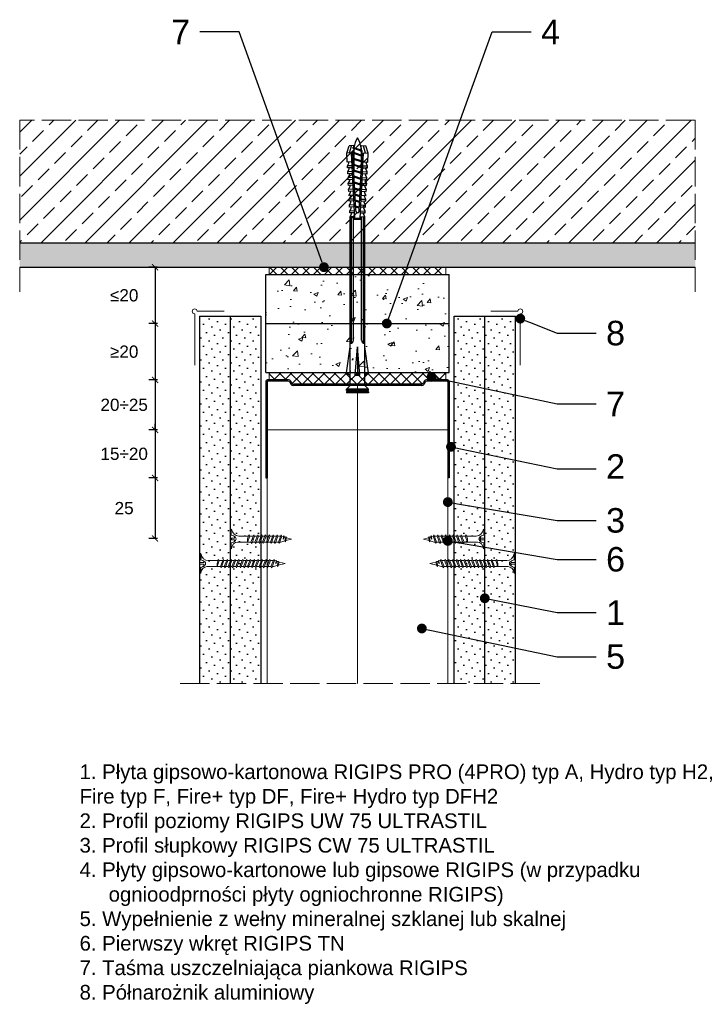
# Model space of a CAD drawing. Header units: millimetres. Extents: x 2139 to 3485, y 472 to 1418.
# Tile 2 of 6: x 2636 to 2912, y 472 to 874. Entities that reach past the tile are written whole.
import ezdxf
from ezdxf import colors
from ezdxf.entities.mleader import LeaderData, LeaderLine
from ezdxf.math import Vec2, Vec3

# ---------------------------------------------------------------- set-up
doc = ezdxf.new("R2010")
doc.units = ezdxf.units.MM
doc.linetypes.add('ACAD_ISO02W100', pattern=[15, 12, -3])
for name, color, linetype, lineweight in [('_ISOVER WELNA', 7, 'BATTING', 9), ('_RIGIPS AKCESORIA', 7, 'Continuous', 18), ('_RIGIPS G-K', 7, 'Continuous', 25), ('_RIGIPS PROFIL', 7, 'Continuous', 18), ('KRESKOWANIE', 7, 'Continuous', 9), ('OPISY', 7, 'Continuous', 9), ('PRZERYWANA', 7, 'ACAD_ISO02W100', 9), ('WYMIARY', 7, 'Continuous', 25)]:
    doc.layers.add(name, color=color, linetype=linetype, lineweight=lineweight)
doc.styles.get("Standard").update_dxf_attribs({"font": 'arial.ttf'})
doc.linetypes.add('BATTING', pattern='A,0.00254,-2.54,[134,ltypeshp.shx,S=2.54,R=0,X=-2.54,Y=0],-5.08,[134,ltypeshp.shx,S=2.54,R=180,X=2.54,Y=0],-2.54', length=10.16254)
doc.dimstyles.new('ISO-25', dxfattribs={"dimtxt": 5, "dimasz": 2.5, "dimexe": 2.5, "dimexo": 0.625, "dimtad": 1, "dimtxsty": 'Standard', "dimblk": 'ARCHTICK', "dimcen": 2.5, "dimadec": 0, "dimazin": 0, "dimtfac": 1, "dimtmove": 0, "dimatfit": 3, "dimfxl": 1, "dimfxlon": 1, "dimarcsym": 0})
pattern_1 = [(225, (169.925, -255.9496), (1.122532, -3.367596), [0, -3.175])]
pattern_2 = [(225, (172.925, -255.9496), (1.122532, -3.367596), [0, -3.175])]
pattern_3 = [(50, (171.425, -232.95), (18.21847, -1.59391), [1.905, -20.955]), (355, (171.425, -232.95), (-3.52434, 19.10568), [1.524, -16.76406]), (100.45144, (172.943, -233.082), (14.69412, 17.51178), [1.619, -17.80902]), (46.1842, (171.425, -227.87), (27.1079, -4.20423), [2.8575, -31.4325]), (96.6356, (173.684, -228.22), (23.74041, 24.74261), [2.4285, -26.71356]), (351.1842, (171.425, -227.87), (23.7404, 24.7426), [2.286, -25.14597]), (21, (173.965, -229.14), (15.16144, -10.22652), [1.905, -20.955]), (326, (173.965, -229.14), (6.1802, 18.4188), [1.524, -16.764]), (71.45144, (175.229, -229.992), (21.34164, 8.19228), [1.619, -17.80899]), (37.5, (171.425, -232.9496), (0.30886, 8.455504), [0, -16.5608, 0, -17.018, 0, -16.8275]), (7.5, (171.425, -232.95), (6.681966, 10.018057), [0, -9.7028, 0, -16.1798, 0, -6.4135]), (327.5, (165.761, -232.9496), (13.55906, -0.572874), [0, -6.35, 0, -19.812, 0, -26.289]), (317.5, (163.221, -232.95), (14.81292, 2.54265), [0, -8.255, 0, -13.1572, 0, -18.669])]

# ---------------------------------------------------------------- blocks, each defined once
blk = doc.blocks.new('UW 75 ULTRASTIL')
h = blk.add_hatch()
h.set_pattern_fill('ANSI31', color=256, scale=0.5, style=0)
h.paths.add_polyline_path([(-11.93, 0.56), (-11.6, 1.24, -0.286951), (-10.7, 1.8), (10.18, 1.8), (41.3, 1.8, -0.286951), (42.2, 1.24), (42.53, 0.56, 0.286951), (43.43, 0), (52, 0, 0.414214), (52.8, 0.8), (52.8, 40), (52.25, 40), (52.25, 0.8, -0.414214), (52, 0.55), (43.77, 0.55, -0.286951), (42.87, 1.11), (42.54, 1.79, 0.286951), (41.64, 2.35), (-11.04, 2.35, 0.286951), (-11.94, 1.79), (-12.27, 1.11, -0.286951), (-13.17, 0.55), (-21.4, 0.55, -0.414214), (-21.65, 0.8), (-21.65, 40), (-22.2, 40), (-22.2, 0.8, 0.414214), (-21.4, 0), (-12.83, 0, 0.286951)])
for p, q in [((-22.2, 0.8), (-22.2, 40)), ((-22.2, 40), (-21.65, 40)), ((-21.65, 0.8), (-21.65, 40)), ((52.25, 0.8), (52.25, 40)), ((52.8, 40), (52.25, 40)), ((52.8, 0.8), (52.8, 40)), ((-21.4, 0.55), (-13.17, 0.55)), ((-21.4, 0), (-12.83, 0)), ((-12.27, 1.11), (-11.94, 1.79)), ((-11.93, 0.56), (-11.6, 1.24)), ((-11.04, 2.35), (41.64, 2.35)), ((-10.7, 1.8), (41.3, 1.8)), ((42.53, 0.56), (42.2, 1.24)), ((42.87, 1.11), (42.54, 1.79)), ((43.43, 0), (52, 0)), ((43.77, 0.55), (52, 0.55))]:
    blk.add_line(p, q)
for centre, radius, start, end in [((-21.4, 0.8), 0.8, 180, 270), ((-21.4, 0.8), 0.25, 180, 270), ((-13.17, 1.55), 1, 270, 334.0435), ((-12.83, 1), 1, 270, 334.0435), ((-11.04, 1.35), 1, 90, 154.0435), ((-10.7, 0.8), 1, 90, 154.0435), ((41.3, 0.8), 1, 25.9565, 90), ((41.64, 1.35), 1, 25.9565, 90), ((43.43, 1), 1, 205.9565, 270), ((43.77, 1.55), 1, 205.9565, 270), ((52, 0.8), 0.8, 270, 0), ((52, 0.8), 0.25, 270, 0)]:
    blk.add_arc(centre, radius, start, end)
blk = doc.blocks.new('TN 25')
at = {"layer": '_RIGIPS AKCESORIA'}
for p, q in [((0, -0.84), (0, 7.16)), ((0, 7.16), (0.46, 7.16)), ((0.46, 4.78), (0, 4.78)), ((0.46, 7.16), (0.46, 4.78)), ((1.77, 3.5), (1.77, 4.2)), ((3.02, 4.46), (8.47, 4.46)), ((7.12, 4.46), (7.12, 3.18)), ((8.03, 2.01), (7.12, 4.46)), ((8.47, 4.46), (8.79, 5)), ((9.61, 1.51), (8.47, 4.46)), ((8.79, 5), (9.93, 2.01)), ((9, 4.46), (10.1, 4.46)), ((10.1, 4.46), (10.41, 5)), ((11.23, 1.51), (10.1, 4.46)), ((10.41, 5), (11.56, 2.01)), ((10.62, 4.46), (11.67, 4.46)), ((11.67, 4.46), (11.99, 5)), ((12.81, 1.51), (11.67, 4.46)), ((11.99, 5), (13.14, 2.01)), ((12.2, 4.46), (13.21, 4.46)), ((13.21, 4.46), (13.52, 5)), ((14.34, 1.51), (13.21, 4.46)), ((13.52, 5), (14.67, 2.01)), ((13.73, 4.46), (14.8, 4.46)), ((14.8, 4.46), (15.12, 5)), ((15.94, 1.51), (14.8, 4.46)), ((15.12, 5), (16.26, 2.01)), ((15.33, 4.46), (16.42, 4.46)), ((16.42, 4.46), (16.73, 5)), ((17.55, 1.51), (16.42, 4.46)), ((16.73, 5), (17.88, 2.01)), ((16.94, 4.46), (17.99, 4.46)), ((17.99, 4.46), (18.31, 5)), ((19.13, 1.51), (17.99, 4.46)), ((18.31, 5), (19.45, 2.01)), ((18.52, 4.46), (19.68, 4.46)), ((19.68, 4.46), (20, 5)), ((20.82, 1.51), (19.68, 4.46)), ((20, 5), (21.14, 2.01)), ((20.21, 4.46), (20.7, 4.46)), ((20.7, 4.46), (22.28, 3.98)), ((22.28, 3.98), (22.56, 4.37)), ((22.56, 4.37), (23.03, 2.71)), ((0, 3.5), (1.77, 3.5)), ((0, 2.83), (1.77, 2.83)), ((0.46, 1.64), (0, 1.64)), ((0.46, -0.84), (0.46, 1.64)), ((1.77, 2.83), (1.77, 2.18)), ((7.49, 2.01), (3.55, 2.01)), ((7.12, 3.18), (7.65, 1.53)), ((7.65, 1.53), (8.03, 2.01)), ((9.41, 2.01), (8.03, 2.01)), ((9.93, 2.01), (9.61, 1.51)), ((11.04, 2.01), (9.93, 2.01)), ((11.56, 2.01), (11.23, 1.51)), ((12.61, 2.01), (11.56, 2.01)), ((13.14, 2.01), (12.81, 1.51)), ((14.15, 2.01), (13.14, 2.01)), ((14.67, 2.01), (14.34, 1.51)), ((15.74, 2.01), (14.67, 2.01)), ((16.26, 2.01), (15.94, 1.51)), ((17.36, 2.01), (16.26, 2.01)), ((17.88, 2.01), (17.55, 1.51)), ((18.93, 2.01), (17.88, 2.01)), ((19.45, 2.01), (19.13, 1.51)), ((19.45, 2.01), (20.62, 2.01)), ((21.14, 2.01), (20.82, 1.51)), ((21.14, 2.01), (21.81, 2.12)), ((21.85, 1.83), (21.67, 3.28)), ((21.67, 3.28), (22.14, 2.4)), ((22.14, 2.4), (21.85, 1.83)), ((22.7, 2.36), (22.14, 2.4)), ((22.7, 2.36), (22.28, 3.98)), ((23.03, 2.71), (22.7, 2.36)), ((22.71, 3.85), (25, 3.24)), ((25, 3.24), (23.03, 2.71)), ((0, -0.84), (0.46, -0.84))]:
    blk.add_line(p, q, dxfattribs=at)
for centre, major_axis, ratio, start_param, end_param in [((3.09, 7.67), (0.17, 3.2), 0.826134, 1.773653, 3.180586), ((-0.04, 0.9), (0, 3.93), 0.848176, -0.720942, -0.151112), ((3.37, -1.57), (0.28, 3.57), 0.832181, 0.035984, 1.430787), ((-2.73, 15.91), (0, 14.76), 0.848176, 3.399396, 3.475072), ((0.59, 4.62), (0, 2.81), 0.848176, 3.475072, 3.862535), ((1.66, 3.18), (0, 0.895), 0.848176, -1.552777, -0.720942), ((1.66, 3.18), (0, 0.895), 0.848176, 3.862535, 4.730408)]:
    blk.add_ellipse(centre, major_axis=major_axis, ratio=ratio, start_param=start_param, end_param=end_param, dxfattribs=at)
blk = doc.blocks.new('TN 35')
at = {"layer": '_RIGIPS AKCESORIA'}
for p, q in [((0, -0.84), (0, 7.16)), ((0, 7.16), (0.46, 7.16)), ((0.46, 4.78), (0, 4.78)), ((0.46, 7.16), (0.46, 4.78)), ((1.77, 3.5), (1.77, 4.2)), ((3.02, 4.46), (8.47, 4.46)), ((7.12, 4.46), (7.12, 3.18)), ((8.03, 2.01), (7.12, 4.46)), ((8.47, 4.46), (8.79, 5)), ((9.61, 1.51), (8.47, 4.46)), ((8.79, 5), (9.93, 2.01)), ((9, 4.46), (10.1, 4.46)), ((10.1, 4.46), (10.41, 5)), ((11.23, 1.51), (10.1, 4.46)), ((10.41, 5), (11.56, 2.01)), ((10.62, 4.46), (11.67, 4.46)), ((11.67, 4.46), (11.99, 5)), ((12.81, 1.51), (11.67, 4.46)), ((11.99, 5), (13.14, 2.01)), ((12.2, 4.46), (13.21, 4.46)), ((13.21, 4.46), (13.52, 5)), ((14.34, 1.51), (13.21, 4.46)), ((13.52, 5), (14.67, 2.01)), ((13.73, 4.46), (14.8, 4.46)), ((14.8, 4.46), (15.12, 5)), ((15.94, 1.51), (14.8, 4.46)), ((15.12, 5), (16.26, 2.01)), ((15.33, 4.46), (16.42, 4.46)), ((16.42, 4.46), (16.73, 5)), ((17.55, 1.51), (16.42, 4.46)), ((16.73, 5), (17.88, 2.01)), ((16.94, 4.46), (17.99, 4.46)), ((17.99, 4.46), (18.31, 5)), ((19.13, 1.51), (17.99, 4.46)), ((18.31, 5), (19.45, 2.01)), ((18.52, 4.46), (19.57, 4.46)), ((19.57, 4.46), (19.88, 5)), ((20.7, 1.51), (19.57, 4.46)), ((19.88, 5), (21.03, 2.01)), ((20.09, 4.46), (21.14, 4.46)), ((21.14, 4.46), (21.46, 5)), ((22.28, 1.51), (21.14, 4.46)), ((21.46, 5), (22.6, 2.01)), ((21.67, 4.46), (22.72, 4.46)), ((22.72, 4.46), (23.03, 5)), ((23.85, 1.51), (22.72, 4.46)), ((23.03, 5), (24.18, 2.01)), ((23.24, 4.46), (24.29, 4.46)), ((24.29, 4.46), (24.61, 5)), ((25.43, 1.51), (24.29, 4.46)), ((24.61, 5), (25.75, 2.01)), ((24.81, 4.46), (25.87, 4.46)), ((25.87, 4.46), (26.18, 5)), ((27, 1.51), (25.87, 4.46)), ((26.18, 5), (27.33, 2.01)), ((26.39, 4.46), (27.44, 4.46)), ((27.44, 4.46), (27.76, 5)), ((28.58, 1.51), (27.44, 4.46)), ((27.76, 5), (28.9, 2.01)), ((27.96, 4.46), (29.13, 4.46)), ((29.13, 4.46), (29.45, 5)), ((30.27, 1.51), (29.13, 4.46)), ((29.45, 5), (30.59, 2.01)), ((29.65, 4.46), (30.15, 4.46)), ((30.15, 4.46), (31.73, 3.98)), ((31.73, 3.98), (32.01, 4.37)), ((32.01, 4.37), (32.48, 2.71)), ((0, 3.5), (1.77, 3.5)), ((0, 2.83), (1.77, 2.83)), ((0.46, 1.64), (0, 1.64)), ((0.46, -0.84), (0.46, 1.64)), ((1.77, 2.83), (1.77, 2.18)), ((7.49, 2.01), (3.55, 2.01)), ((7.12, 3.18), (7.65, 1.53)), ((7.65, 1.53), (8.03, 2.01)), ((9.41, 2.01), (8.03, 2.01)), ((9.93, 2.01), (9.61, 1.51)), ((11.04, 2.01), (9.93, 2.01)), ((11.56, 2.01), (11.23, 1.51)), ((12.61, 2.01), (11.56, 2.01)), ((13.14, 2.01), (12.81, 1.51)), ((14.15, 2.01), (13.14, 2.01)), ((14.67, 2.01), (14.34, 1.51)), ((15.74, 2.01), (14.67, 2.01)), ((16.26, 2.01), (15.94, 1.51)), ((17.36, 2.01), (16.26, 2.01)), ((17.88, 2.01), (17.55, 1.51)), ((18.93, 2.01), (17.84, 2.01)), ((19.45, 2.01), (19.13, 1.51)), ((20.51, 2.01), (19.41, 2.01)), ((21.03, 2.01), (20.7, 1.51)), ((22.08, 2.01), (20.99, 2.01)), ((22.6, 2.01), (22.28, 1.51)), ((23.66, 2.01), (22.56, 2.01)), ((24.18, 2.01), (23.85, 1.51)), ((25.23, 2.01), (24.14, 2.01)), ((25.75, 2.01), (25.43, 1.51)), ((26.81, 2.01), (25.71, 2.01)), ((27.33, 2.01), (27, 1.51)), ((28.38, 2.01), (27.33, 2.01)), ((28.9, 2.01), (28.58, 1.51)), ((28.9, 2.01), (30.07, 2.01)), ((30.59, 2.01), (30.27, 1.51)), ((30.59, 2.01), (31.26, 2.12)), ((31.3, 1.83), (31.12, 3.28)), ((31.12, 3.28), (31.59, 2.4)), ((31.59, 2.4), (31.3, 1.83)), ((32.15, 2.36), (31.59, 2.4)), ((32.15, 2.36), (31.73, 3.98)), ((32.48, 2.71), (32.15, 2.36)), ((32.16, 3.85), (35, 3.24)), ((35, 3.24), (32.48, 2.71)), ((0, -0.84), (0.46, -0.84))]:
    blk.add_line(p, q, dxfattribs=at)
for centre, major_axis, ratio, start_param, end_param in [((3.09, 7.67), (0.17, 3.2), 0.826134, 1.773653, 3.180586), ((-0.04, 0.9), (0, 3.93), 0.848176, -0.720942, -0.151112), ((3.37, -1.57), (0.28, 3.57), 0.832181, 0.035984, 1.430787), ((-2.73, 15.91), (0, 14.76), 0.848176, 3.399396, 3.475072), ((0.59, 4.62), (0, 2.81), 0.848176, 3.475072, 3.862535), ((1.66, 3.18), (0, 0.895), 0.848176, -1.552777, -0.720942), ((1.66, 3.18), (0, 0.895), 0.848176, 3.862535, 4.730408)]:
    blk.add_ellipse(centre, major_axis=major_axis, ratio=ratio, start_param=start_param, end_param=end_param, dxfattribs=at)
blk = doc.blocks.new('kolek rozprezny komplet 100')
for p, q in [((443.47, 168.87), (432.8, 167.37)), ((443.47, 167.37), (443.47, 168.87)), ((443.47, 168.87), (444.34, 167.37)), ((450.17, 168.87), (448.67, 167.37)), ((450.17, 168.87), (450.17, 159.87)), ((450.67, 168.87), (450.17, 168.87)), ((450.67, 168.87), (450.67, 159.87)), ((450.67, 168.27), (451.17, 168.87)), ((451.17, 168.87), (451.67, 168.87)), ((451.17, 168.87), (451.17, 159.87)), ((451.67, 168.87), (451.67, 159.87)), ((350.66, 165.93), (350.76, 167.83)), ((353.15, 165.8), (350.66, 165.93)), ((353.75, 167.67), (350.71, 166.88)), ((353.81, 168.77), (350.76, 167.83)), ((351.53, 165.88), (352.53, 165.88)), ((352.53, 165.88), (351.53, 162.88)), ((352.53, 165.88), (351.93, 162.88)), ((352.93, 165.88), (351.93, 162.88)), ((352.53, 165.88), (352.9, 166.38)), ((352.93, 165.88), (352.9, 166.38)), ((352.93, 165.88), (354.53, 165.88)), ((354.53, 165.88), (353.53, 162.88)), ((353.68, 166.27), (353.81, 168.77)), ((377.24, 165.04), (353.68, 166.27)), ((380.47, 165.47), (353.71, 166.87)), ((357.41, 168.58), (353.81, 168.77)), ((354.53, 165.88), (353.93, 162.88)), ((354.93, 165.88), (353.93, 162.88)), ((354.53, 165.88), (354.78, 166.21)), ((354.93, 165.88), (354.91, 166.21)), ((354.93, 165.88), (356.93, 165.88)), ((356.93, 165.88), (355.93, 162.88)), ((356.93, 165.88), (356.33, 162.88)), ((357.33, 165.88), (356.33, 162.88)), ((356.93, 165.88), (357.09, 166.09)), ((357.31, 166.68), (357.41, 168.58)), ((357.33, 165.88), (357.32, 166.08)), ((357.33, 165.88), (359.33, 165.88)), ((357.67, 166.06), (357.71, 166.66)), ((359, 168.5), (357.82, 167.89)), ((359.33, 165.88), (358.33, 162.88)), ((358.47, 166.02), (358.5, 166.62)), ((359.33, 165.88), (358.73, 162.88)), ((359.73, 165.88), (358.73, 162.88)), ((358.9, 166.6), (359, 168.5)), ((359.8, 168.45), (359, 168.5)), ((359.33, 165.88), (359.4, 165.97)), ((359.7, 166.56), (359.8, 168.45)), ((359.73, 165.88), (359.73, 165.95)), ((359.73, 165.88), (361.24, 165.88)), ((360.07, 165.94), (360.1, 166.54)), ((361.4, 168.37), (360.22, 167.77)), ((361.72, 165.85), (360.73, 162.88)), ((360.87, 165.89), (360.9, 166.49)), ((361.73, 165.85), (361.13, 162.88)), ((362.12, 165.83), (361.13, 162.88)), ((361.3, 166.47), (361.4, 168.37)), ((362.2, 168.33), (361.4, 168.37)), ((362.1, 166.43), (362.2, 168.33)), ((362.47, 165.81), (362.5, 166.41)), ((363.8, 168.24), (362.61, 167.64)), ((364.08, 165.73), (363.17, 162.98)), ((363.27, 165.77), (363.3, 166.37)), ((364.1, 165.73), (363.56, 163)), ((364.48, 165.71), (363.57, 163)), ((363.7, 166.35), (363.8, 168.24)), ((364.6, 168.2), (363.8, 168.24)), ((364.5, 166.31), (364.6, 168.2)), ((364.86, 165.69), (364.9, 166.28)), ((366.19, 168.12), (365.01, 167.52)), ((366.44, 165.6), (365.61, 163.1)), ((365.66, 165.64), (365.69, 166.24)), ((366.48, 165.6), (365.98, 163.12)), ((366.84, 165.58), (366.02, 163.13)), ((366.09, 166.22), (366.19, 168.12)), ((366.99, 168.08), (366.19, 168.12)), ((366.89, 166.18), (366.99, 168.08)), ((367.26, 165.56), (367.29, 166.16)), ((368.59, 167.99), (367.41, 167.39)), ((368.8, 165.48), (368.05, 163.23)), ((368.06, 165.52), (368.09, 166.12)), ((368.85, 165.48), (368.41, 163.25)), ((369.19, 165.46), (368.46, 163.25)), ((368.49, 166.1), (368.59, 167.99)), ((369.39, 167.95), (368.59, 167.99)), ((369.29, 166.05), (369.39, 167.95)), ((369.66, 165.43), (369.69, 166.03)), ((370.99, 167.87), (369.8, 167.26)), ((370.46, 165.39), (370.49, 165.99)), ((371.16, 165.36), (370.49, 163.36)), ((371.23, 165.35), (370.83, 163.38)), ((370.89, 165.97), (370.99, 167.87)), ((371.55, 165.33), (370.9, 163.38)), ((372.59, 167.78), (371.4, 167.18)), ((372.05, 165.31), (372.09, 165.91)), ((372.49, 165.89), (372.59, 167.78)), ((373.38, 167.74), (372.59, 167.78)), ((372.85, 165.27), (372.89, 165.87)), ((373.52, 165.23), (372.94, 163.49)), ((373.6, 165.23), (373.26, 163.51)), ((373.28, 165.84), (373.38, 167.74)), ((373.91, 165.21), (373.34, 163.51)), ((374.98, 167.66), (373.8, 167.06)), ((374.45, 165.18), (374.48, 165.78)), ((374.88, 165.76), (374.98, 167.66)), ((375.78, 167.62), (374.98, 167.66)), ((375.25, 165.14), (375.28, 165.74)), ((375.88, 165.11), (375.38, 163.62)), ((375.68, 165.72), (375.78, 167.62)), ((375.98, 165.1), (375.68, 163.63)), ((376.27, 165.09), (375.79, 163.64)), ((377.38, 167.53), (376.2, 166.93)), ((377.28, 165.64), (377.38, 167.53)), ((378.18, 167.49), (377.38, 167.53)), ((378.08, 165.59), (378.18, 167.49)), ((379.78, 167.41), (378.59, 166.8)), ((379.68, 165.51), (379.78, 167.41)), ((430.17, 166.07), (379.71, 166.07)), ((431.37, 166.87), (379.75, 166.87)), ((448.67, 167.37), (379.77, 167.37)), ((380.47, 166.07), (380.47, 162.67)), ((380.67, 166.07), (380.67, 162.67)), ((380.87, 166.07), (380.87, 162.67)), ((444.34, 165.28), (432.8, 164.37)), ((444.34, 165.28), (443.47, 164.37)), ((444.34, 163.45), (444.34, 165.28)), ((448.67, 167.37), (448.67, 161.37)), ((353.15, 162.94), (350.66, 162.81)), ((350.66, 162.81), (350.76, 160.91)), ((353.75, 161.07), (350.71, 161.86)), ((353.81, 159.97), (350.76, 160.91)), ((351.53, 162.88), (351.57, 162.38)), ((351.57, 162.38), (351.93, 162.88)), ((351.93, 162.88), (353.53, 162.88)), ((353.53, 162.88), (353.56, 162.47)), ((353.64, 162.48), (353.93, 162.88)), ((377.24, 163.7), (353.68, 162.46)), ((353.68, 162.46), (353.81, 159.97)), ((380.47, 163.27), (353.71, 161.87)), ((353.93, 162.88), (355.93, 162.88)), ((355.93, 162.88), (355.95, 162.6)), ((356.14, 162.61), (356.33, 162.88)), ((356.33, 162.88), (358.33, 162.88)), ((357.31, 162.05), (357.41, 160.16)), ((357.67, 162.67), (357.71, 162.07)), ((359, 160.24), (357.82, 160.84)), ((358.33, 162.88), (358.34, 162.72)), ((358.47, 162.72), (358.5, 162.12)), ((358.63, 162.74), (358.73, 162.88)), ((358.73, 162.88), (360.73, 162.88)), ((358.9, 162.14), (359, 160.24)), ((359.7, 162.18), (359.8, 160.28)), ((360.07, 162.8), (360.1, 162.2)), ((361.4, 160.37), (360.22, 160.97)), ((360.73, 162.88), (360.73, 162.85)), ((360.87, 162.84), (360.9, 162.24)), ((361.13, 162.88), (361.24, 162.88)), ((361.13, 162.87), (361.13, 162.88)), ((361.3, 162.26), (361.4, 160.37)), ((362.1, 162.3), (362.2, 160.41)), ((362.47, 162.93), (362.5, 162.33)), ((363.8, 160.49), (362.61, 161.09)), ((363.27, 162.97), (363.3, 162.37)), ((363.7, 162.39), (363.8, 160.49)), ((364.5, 162.43), (364.6, 160.53)), ((364.86, 163.05), (364.9, 162.45)), ((366.19, 160.62), (365.01, 161.22)), ((365.66, 163.09), (365.69, 162.49)), ((366.09, 162.51), (366.19, 160.62)), ((366.89, 162.56), (366.99, 160.66)), ((367.26, 163.18), (367.29, 162.58)), ((368.59, 160.74), (367.41, 161.35)), ((368.06, 163.22), (368.09, 162.62)), ((368.49, 162.64), (368.59, 160.74)), ((369.39, 160.78), (368.59, 160.74)), ((369.29, 162.68), (369.39, 160.78)), ((369.66, 163.3), (369.69, 162.7)), ((370.99, 160.87), (369.8, 161.47)), ((370.46, 163.34), (370.49, 162.74)), ((370.89, 162.77), (370.99, 160.87)), ((372.59, 160.95), (371.4, 161.55)), ((372.05, 163.43), (372.09, 162.83)), ((372.49, 162.85), (372.59, 160.95)), ((373.38, 160.99), (372.59, 160.95)), ((372.85, 163.47), (372.89, 162.87)), ((373.28, 162.89), (373.38, 160.99)), ((374.98, 161.08), (373.8, 161.68)), ((374.45, 163.55), (374.48, 162.95)), ((374.88, 162.97), (374.98, 161.08)), ((375.78, 161.12), (374.98, 161.08)), ((375.25, 163.59), (375.28, 163)), ((375.68, 163.02), (375.78, 161.12)), ((377.38, 161.2), (376.2, 161.81)), ((377.28, 163.1), (377.38, 161.2)), ((378.18, 161.24), (377.38, 161.2)), ((378.08, 164.5), (377.86, 163.87)), ((378.08, 163.14), (378.18, 161.24)), ((379.78, 161.33), (378.59, 161.93)), ((379.68, 163.23), (379.78, 161.33)), ((430.17, 162.67), (379.71, 162.67)), ((431.37, 161.87), (379.75, 161.87)), ((448.67, 161.37), (379.77, 161.37)), ((432.8, 164.37), (443.47, 164.37)), ((444.34, 163.45), (432.8, 164.37)), ((443.47, 159.87), (432.8, 161.37)), ((444.34, 163.45), (443.47, 164.37)), ((443.47, 161.37), (443.47, 159.87)), ((443.47, 159.87), (444.34, 161.37)), ((450.17, 159.87), (448.67, 161.37)), ((357.41, 160.16), (353.81, 159.97)), ((359.8, 160.28), (359, 160.24)), ((362.2, 160.41), (361.4, 160.37)), ((364.6, 160.53), (363.8, 160.49)), ((366.99, 160.66), (366.19, 160.62)), ((450.67, 159.87), (450.17, 159.87)), ((450.67, 160.47), (451.17, 159.87)), ((451.17, 159.87), (451.67, 159.87))]:
    blk.add_line(p, q)
for centre, radius, start, end in [((353.27, 155.16), 10.85, 99.2038, 121.9083), ((353.65, 165.77), 0.5, 87, 177), ((357.68, 168.16), 0.3, 177, 297), ((360.08, 168.03), 0.3, 177, 297), ((362.48, 167.91), 0.3, 177, 297), ((364.87, 167.78), 0.3, 177, 297), ((367.27, 167.66), 0.3, 177, 297), ((369.67, 167.53), 0.3, 177, 297), ((371.27, 167.45), 0.3, 177, 297), ((373.66, 167.32), 0.3, 177, 297), ((376.06, 167.2), 0.3, 177, 297), ((377.41, 164.38), 0.682, 255.8604, 104.1386), ((378.46, 167.07), 0.3, 177, 297), ((422.67, 165.87), 1, 90, 168.463), ((430.17, 167.37), 1.3, 270, 0), ((353.27, 173.59), 10.85, 238.0917, 260.7962), ((353.65, 162.96), 0.5, 183, 273), ((357.68, 160.58), 0.3, 63, 183), ((360.08, 160.7), 0.3, 63, 183), ((362.48, 160.83), 0.3, 63, 183), ((364.87, 160.95), 0.3, 63, 183), ((367.27, 161.08), 0.3, 63, 183), ((369.67, 161.2), 0.3, 63, 183), ((371.27, 161.29), 0.3, 63, 183), ((373.66, 161.41), 0.3, 63, 183), ((376.06, 161.54), 0.3, 63, 183), ((378.46, 161.66), 0.3, 63, 183), ((422.67, 162.87), 1, 191.537, 270), ((430.17, 161.37), 1.3, 0, 90)]:
    blk.add_arc(centre, radius, start, end)
blk = doc.blocks.new('polnaroznik')
at = {"layer": '_RIGIPS AKCESORIA'}
for p, q in [((429.5, 44.15), (429.5, 55.15)), ((430.5, 56.15), (451.5, 56.15))]:
    blk.add_line(p, q, dxfattribs=at)
blk.add_arc((429.5, 56.15), 1, 0, 270, dxfattribs=at)
blk = doc.blocks.new('_ArchTick')
at = {"color": 0, "linetype": 'ByBlock', "const_width": 0.15}
blk.add_lwpolyline([(-0.5, -0.5), (0.5, 0.5)], dxfattribs=at)
blk = doc.blocks.new('*D52')
at = {"layer": 'Defpoints', "color": 0, "transparency": 16777216}
for p in [(2737.9, 706.72), (2691.49, 687.12), (2737.3, 687.12)]:
    blk.add_point(p, dxfattribs=at)
at = {"layer": 'WYMIARY', "color": 0, "lineweight": -2, "transparency": 16777216}
for p, q in [((2691.49, 706.72), (2691.49, 709.22)), ((2692.49, 706.72), (2688.99, 706.72)), ((2691.49, 706.72), (2691.49, 687.12)), ((2692.49, 687.12), (2688.99, 687.12)), ((2691.49, 687.12), (2691.49, 684.62))]:
    blk.add_line(p, q, dxfattribs=at)
at = {"layer": 'WYMIARY', "color": 0, "lineweight": -2, "transparency": 16777216, "xscale": 2.5, "yscale": 2.5, "zscale": 2.5}
for p, rotation in [((2691.49, 706.72), 270), ((2691.49, 687.12), 90)]:
    blk.add_blockref('_ArchTick', p, dxfattribs=dict(at, rotation=rotation))
at = {"layer": 'WYMIARY', "color": 0, "transparency": 16777216, "insert": (2678.89, 696.92), "char_height": 5, "attachment_point": 5}
blk.add_mtext('15÷20', dxfattribs=at)
blk = doc.blocks.new('*D53')
at = {"layer": 'Defpoints', "color": 0, "transparency": 16777216}
for p in [(2737.3, 687.12), (2691.48, 662.38), (2736.57, 662.38)]:
    blk.add_point(p, dxfattribs=at)
at = {"layer": 'WYMIARY', "color": 0, "lineweight": -2, "transparency": 16777216}
for p, q in [((2692.48, 687.12), (2688.98, 687.12)), ((2691.48, 687.12), (2691.48, 662.38)), ((2692.48, 662.38), (2688.98, 662.38))]:
    blk.add_line(p, q, dxfattribs=at)
at = {"layer": 'WYMIARY', "color": 0, "lineweight": -2, "transparency": 16777216, "xscale": 2.5, "yscale": 2.5, "zscale": 2.5}
for p, rotation in [((2691.48, 687.12), 90), ((2691.48, 662.38), 270)]:
    blk.add_blockref('_ArchTick', p, dxfattribs=dict(at, rotation=rotation))
at = {"layer": 'WYMIARY', "color": 0, "transparency": 16777216, "insert": (2678.87, 674.75), "char_height": 5, "attachment_point": 5}
blk.add_mtext('25', dxfattribs=at)
blk = doc.blocks.new('*D54')
at = {"layer": 'Defpoints', "color": 0, "transparency": 16777216}
for p in [(2737.9, 727.12), (2691.49, 706.72), (2737.3, 706.72)]:
    blk.add_point(p, dxfattribs=at)
at = {"layer": 'WYMIARY', "color": 0, "lineweight": -2, "transparency": 16777216}
for p, q in [((2692.49, 727.12), (2688.99, 727.12)), ((2691.49, 727.12), (2691.49, 706.72)), ((2692.49, 706.72), (2688.99, 706.72))]:
    blk.add_line(p, q, dxfattribs=at)
at = {"layer": 'WYMIARY', "color": 0, "lineweight": -2, "transparency": 16777216, "xscale": 2.5, "yscale": 2.5, "zscale": 2.5}
for p, rotation in [((2691.49, 727.12), 90), ((2691.49, 706.72), 270)]:
    blk.add_blockref('_ArchTick', p, dxfattribs=dict(at, rotation=rotation))
at = {"layer": 'WYMIARY', "color": 0, "transparency": 16777216, "insert": (2678.89, 716.92), "char_height": 5, "attachment_point": 5}
blk.add_mtext('20÷25', dxfattribs=at)
blk = doc.blocks.new('*D55')
at = {"layer": 'Defpoints', "color": 0, "transparency": 16777216}
for p in [(2735.3, 750.12), (2691.49, 727.12), (2738.7, 727.12)]:
    blk.add_point(p, dxfattribs=at)
at = {"layer": 'WYMIARY', "color": 0, "lineweight": -2, "transparency": 16777216}
for p, q in [((2692.49, 750.12), (2688.99, 750.12)), ((2691.49, 750.12), (2691.49, 727.12)), ((2692.49, 727.12), (2688.99, 727.12))]:
    blk.add_line(p, q, dxfattribs=at)
at = {"layer": 'WYMIARY', "color": 0, "lineweight": -2, "transparency": 16777216, "xscale": 2.5, "yscale": 2.5, "zscale": 2.5}
for p, rotation in [((2691.49, 750.12), 90), ((2691.49, 727.12), 270)]:
    blk.add_blockref('_ArchTick', p, dxfattribs=dict(at, rotation=rotation))
at = {"layer": 'WYMIARY', "color": 0, "transparency": 16777216, "insert": (2678.89, 738.62), "char_height": 5, "attachment_point": 5}
blk.add_mtext('≥20', dxfattribs=at)
blk = doc.blocks.new('*D56')
at = {"layer": 'Defpoints', "color": 0, "transparency": 16777216}
for p in [(2735.3, 773.12), (2691.49, 750.12), (2737.3, 750.12)]:
    blk.add_point(p, dxfattribs=at)
at = {"layer": 'WYMIARY', "color": 0, "lineweight": -2, "transparency": 16777216}
for p, q in [((2692.49, 773.12), (2688.99, 773.12)), ((2691.49, 773.12), (2691.49, 750.12)), ((2692.49, 750.12), (2688.99, 750.12))]:
    blk.add_line(p, q, dxfattribs=at)
at = {"layer": 'WYMIARY', "color": 0, "lineweight": -2, "transparency": 16777216, "xscale": 2.5, "yscale": 2.5, "zscale": 2.5}
for p, rotation in [((2691.49, 773.12), 90), ((2691.49, 750.12), 270)]:
    blk.add_blockref('_ArchTick', p, dxfattribs=dict(at, rotation=rotation))
at = {"layer": 'WYMIARY', "color": 0, "transparency": 16777216, "insert": (2678.89, 761.62), "char_height": 5, "attachment_point": 5}
blk.add_mtext('≤20', dxfattribs=at)
blk = doc.blocks.new('_Dot')
at = {"color": 0, "linetype": 'ByBlock', "lineweight": -2}
blk.add_line((-0.5, 0), (-1, 0), dxfattribs=at)
at = {"color": 0, "linetype": 'ByBlock', "const_width": 0.5}
blk.add_lwpolyline([(-0.25, 0, 1), (0.25, 0, 1)], format="xyb", close=True, dxfattribs=at)

msp = doc.modelspace()

# ---------------------------------------------------------------- hatches: boundary and pattern name
at = {"layer": '_RIGIPS G-K'}
h = msp.add_hatch(dxfattribs=at)
h.set_pattern_fill('DOTS', color=256, scale=2, angle=225, style=0)
h.set_pattern_definition(pattern_1)
h.paths.add_polyline_path([(2709.7, 603.118), (2722.2, 603.118), (2722.2, 753.118), (2709.7, 753.118)])
h = msp.add_hatch(dxfattribs=at)
h.set_pattern_fill('DOTS', color=256, scale=2, angle=225, style=0)
h.set_pattern_definition(pattern_1)
h.paths.add_polyline_path([(2722.2, 603.118), (2734.7, 603.118), (2734.7, 753.118), (2722.2, 753.118)])
h = msp.add_hatch(dxfattribs=at)
h.set_pattern_fill('DOTS', color=256, scale=2, angle=225, style=0)
h.set_pattern_definition(pattern_2)
h.paths.add_polyline_path([(2813.7, 603.118), (2826.2, 603.118), (2826.2, 753.118), (2813.7, 753.118)])
h = msp.add_hatch(dxfattribs=at)
h.set_pattern_fill('DOTS', color=256, scale=2, angle=225, style=0)
h.set_pattern_definition(pattern_2)
h.paths.add_polyline_path([(2826.2, 603.118), (2838.7, 603.118), (2838.7, 753.118), (2826.2, 753.118)])
at = {"layer": 'KRESKOWANIE'}
h = msp.add_hatch(dxfattribs=at)
h.set_pattern_fill('ANSI33', color=256, scale=2, angle=180, style=0)
h.set_pattern_definition([(225, (497.425, -232.95), (8.980256, -8.980256), []), (225, (488.445, -232.95), (8.980256, -8.980256), [6.35, -3.175])])
h.paths.add_polyline_path([(2912.2, 833.118), (2636.2, 833.118), (2636.2, 783.118), (2912.2, 783.118)])
h = msp.add_hatch(dxfattribs=at)
h.set_pattern_fill('AR-SAND', color=256, scale=0.1, style=0)
h.set_pattern_definition([(37.5, (171.425, -541.0105), (-0.160003, 4.8941324), [0, -3.8608, 0, -4.318, 0, -4.1275]), (7.5, (171.425, -541.0105), (4.495233, 7.168251), [0, -2.0828, 0, -3.4798, 0, -1.3335]), (327.5, (168.301, -541.0105), (7.909924, 0.014372), [0, -1.27, 0, -4.572, 0, -5.969]), (317.5, (168.301, -541.0105), (7.635565, 2.229293), [0, -0.635, 0, -2.9972, 0, -3.429])])
h.paths.add_polyline_path([(2912.2, 783.118), (2636.2, 783.118), (2636.2, 773.118), (2912.2, 773.118)])
h = msp.add_hatch(dxfattribs=at)
h.set_pattern_fill('ANSI37', color=256, angle=270, style=0)
h.set_pattern_definition([(315, (171.425, -544.0105), (2.245064, 2.245064), []), (45, (171.425, -544.0105), (-2.245064, 2.245064), [])])
h.paths.add_polyline_path([(2810.3, 773.118), (2738.1, 773.118), (2738.1, 770.118), (2810.3, 770.118)])
h = msp.add_hatch(dxfattribs=at)
h.set_pattern_fill('AR-CONC', color=256, scale=0.1, style=0)
h.set_pattern_definition(pattern_3)
h.paths.add_polyline_path([(2811.7, 770.118), (2736.7, 770.118), (2736.7, 750.118), (2811.7, 750.118)])
h = msp.add_hatch(dxfattribs=at)
h.set_pattern_fill('AR-CONC', color=256, scale=0.1, style=0)
h.set_pattern_definition(pattern_3)
h.paths.add_polyline_path([(2811.7, 750.118), (2736.7, 750.118), (2736.7, 730.118), (2811.7, 730.118)])
h = msp.add_hatch(dxfattribs=at)
h.set_pattern_fill('ANSI37', color=256, angle=270, style=0)
h.set_pattern_definition([(315, (4724.975, 2164.247), (2.245064, 2.245064), []), (45, (4724.975, 2164.247), (-2.245064, 2.245064), [])])
h.paths.add_polyline_path([(2738.1, 727.118), (2746.075, 727.118, -0.2869508), (2746.974, 726.556), (2747.303, 725.881, 0.2869508), (2748.202, 725.318), (2800.198, 725.318, 0.2869508), (2801.098, 725.881), (2801.426, 726.556, -0.2869508), (2802.325, 727.118), (2810.3, 727.118), (2810.3, 730.118), (2738.1, 730.118)])

# ---------------------------------------------------------------- linework, layer by layer
for p, q in [((2636.2, 783.118), (2912.2, 783.118)), ((2636.2, 773.118), (2912.2, 773.118))]:
    msp.add_line(p, q)
at = {"layer": '_ISOVER WELNA', "ltscale": 3.6}
msp.add_line((2774.2, 603.118), (2774.2, 724.768), dxfattribs=at)
at = {"layer": '_RIGIPS G-K'}
for p, q in [((2736.7, 730.118), (2736.7, 770.118)), ((2736.7, 770.118), (2811.7, 770.118)), ((2811.7, 730.118), (2811.7, 770.118)), ((2709.7, 753.118), (2709.7, 603.118)), ((2709.7, 753.118), (2734.7, 753.118)), ((2722.2, 753.118), (2722.2, 603.118)), ((2734.7, 753.118), (2734.7, 603.118)), ((2813.7, 603.118), (2813.7, 753.118)), ((2813.7, 753.118), (2838.7, 753.118)), ((2826.2, 603.118), (2826.2, 753.118)), ((2838.7, 603.118), (2838.7, 753.118)), ((2736.7, 750.118), (2811.7, 750.118)), ((2736.7, 730.118), (2811.7, 730.118))]:
    msp.add_line(p, q, dxfattribs=at)
at = {"layer": '_RIGIPS PROFIL', "lineweight": 9}
for p, q in [((2737.3, 706.718), (2811.1, 706.718)), ((2737.3, 603.118), (2737.3, 706.718)), ((2811.1, 603.118), (2811.1, 706.718))]:
    msp.add_line(p, q, dxfattribs=at)
at = {"layer": 'KRESKOWANIE'}
for p, q in [((2738.1, 770.118), (2738.1, 773.118)), ((2810.3, 770.118), (2810.3, 773.118)), ((2738.1, 727.118), (2738.1, 730.118)), ((2810.3, 727.118), (2810.3, 730.118))]:
    msp.add_line(p, q, dxfattribs=at)
at = {"layer": 'PRZERYWANA'}
for p, q in [((2912.2, 833.118), (2636.2, 833.118)), ((2636.2, 833.118), (2636.2, 763.118)), ((2912.2, 833.118), (2912.2, 763.118)), ((2848.7, 603.118), (2699.7, 603.118))]:
    msp.add_line(p, q, dxfattribs=at)

# ---------------------------------------------------------------- block references
for name, p, rotation in [('kolek rozprezny komplet 100', (2609.832, 1173.443), 270), ('UW 75 ULTRASTIL', (2789.5, 727.118), 180)]:
    msp.add_blockref(name, p, dxfattribs=dict(rotation=rotation))
at = {"layer": '_RIGIPS AKCESORIA', "xscale": -1}
for name, p, rotation in [('polnaroznik', (2763.85, 1184.619), 90), ('TN 25', (2722.2, 665.361), 180), ('TN 35', (2709.7, 655.361), 180)]:
    msp.add_blockref(name, p, dxfattribs=dict(at, rotation=rotation))
at = {"layer": '_RIGIPS AKCESORIA'}
for name, p, rotation in [('polnaroznik', (2784.55, 1184.619), 270), ('TN 25', (2826.2, 665.361), 180), ('TN 35', (2838.7, 655.361), 180)]:
    msp.add_blockref(name, p, dxfattribs=dict(at, rotation=rotation))

# ---------------------------------------------------------------- texts
at = {"insert": (2660.671, 570.144), "char_height": 6, "width": 263.09815, "attachment_point": 1}
msp.add_mtext('1. Płyta gipsowo-kartonowa RIGIPS PRO (4PRO) typ A, Hydro typ H2, Fire typ F, Fire+ typ DF, Fire+ Hydro typ DFH2\\P2. Profil poziomy RIGIPS UW 75 ULTRASTIL\\P3. Profil słupkowy RIGIPS CW 75 ULTRASTIL\\P\\pi-12,l12;4. Płyty gipsowo-kartonowe lub gipsowe RIGIPS (w przypadku ognioodprności płyty ogniochronne RIGIPS)\\P\\pi0,l0;5. Wypełnienie z wełny mineralnej szklanej lub skalnej\\P6. Pierwszy wkręt RIGIPS TN\\P7. Taśma uszczelniająca piankowa RIGIPS\\P8. Półnarożnik aluminiowy', dxfattribs=at)

# ---------------------------------------------------------------- dimensions: what is measured, and where the dimension line sits
at = {"layer": 'WYMIARY'}
for base, p1, p2, text, picture, middle in [((2691.491, 750.118), (2735.3, 773.118), (2737.3, 750.118), '≤20', '*D56', (2678.886, 761.618)), ((2691.491, 727.118), (2735.3, 750.118), (2738.7, 727.118), '≥20', '*D55', (2678.886, 738.618)), ((2691.491, 706.718), (2737.9, 727.118), (2737.3, 706.718), '20÷25', '*D54', (2678.886, 716.918)), ((2691.491, 687.118), (2737.9, 706.718), (2737.3, 687.118), '15÷20', '*D52', (2678.886, 696.918)), ((2691.475, 662.376), (2737.3, 687.118), (2736.574, 662.376), '25', '*D53', (2678.869, 674.747))]:
    dim = msp.add_linear_dim(base=base, p1=p1, p2=p2, angle=90, text=text, dimstyle='ISO-25', override={"dimgap": 10, "dimtad": 0, "dimtmove": 2}, dxfattribs=at)
    dim.commit()
    dim.dimension.update_dxf_attribs({"geometry": picture, "text_midpoint": middle, "text_rotation": 180})

# ---------------------------------------------------------------- leaders
at = {"layer": 'OPISY'}
ml = msp.add_multileader_mtext('Standard', dxfattribs=at)
ml.set_content('7', color=256)
ml.set_leader_properties()
ml.set_arrow_properties(name='DOT')
ml.build(insert=Vec2(0, 0))
ctx = ml.context
ctx.base_point, ctx.char_height, ctx.landing_gap_size, ctx.plane_origin = Vec3(2695.347, 869.162), 10, 4, Vec3(2902.409, 1012.821)
ctx.text_align_type = 2
notes = []
notes.append((ctx, [(0, (1, 1, 0), (2725.82, 869.162), (-1, 0), 16, [(0, [(2760.51, 773.118)], 0, [])])]))
ctx.mtext.insert, ctx.mtext.alignment, ctx.mtext.flow_direction = Vec3(2705.82, 874.162), 3, 5
ml = msp.add_multileader_mtext('Standard', dxfattribs=at)
ml.set_content('4', color=256)
ml.set_leader_properties()
ml.set_arrow_properties(name='DOT')
ml.build(insert=Vec2(0, 0))
ctx = ml.context
ctx.base_point, ctx.char_height, ctx.landing_gap_size, ctx.plane_origin = Vec3(2845.19, 869.162), 10, 4, Vec3(2652.601, 1012.821)
notes.append((ctx, [(0, (1, 1, 0), (2829.19, 869.162), (1, 0), 16, [(0, [(2786.193, 750.118)], 0, [])])]))
ctx.mtext.insert, ctx.mtext.flow_direction = Vec3(2849.19, 874.162), 5
ml = msp.add_multileader_mtext('Standard', dxfattribs=at)
ml.set_content('8', color=256)
ml.set_leader_properties()
ml.set_arrow_properties(name='DOT')
ml.build(insert=Vec2(0, 0))
ctx = ml.context
ctx.base_point, ctx.char_height, ctx.landing_gap_size, ctx.plane_origin = Vec3(2871.735, 746.145), 10, 4, Vec3(2679.146, 889.805)
notes.append((ctx, [(0, (1, 1, 0), (2855.735, 746.145), (1, 0), 16, [(0, [(2840.7, 752.118)], 0, [])])]))
ctx.mtext.insert, ctx.mtext.flow_direction = Vec3(2875.735, 751.23), 5
ml = msp.add_multileader_mtext('Standard', dxfattribs=at)
ml.set_content('7', color=256)
ml.set_leader_properties()
ml.set_arrow_properties(name='DOT')
ml.build(insert=Vec2(0, 0))
ctx = ml.context
ctx.base_point, ctx.char_height, ctx.landing_gap_size, ctx.plane_origin = Vec3(2871.735, 717.304), 10, 4, Vec3(2679.146, 860.963)
notes.append((ctx, [(0, (1, 1, 0), (2855.735, 717.304), (1, 0), 16, [(0, [(2804.445, 728.319)], 0, [])])]))
ctx.mtext.insert, ctx.mtext.flow_direction = Vec3(2875.735, 722.304), 5
ml = msp.add_multileader_mtext('Standard', dxfattribs=at)
ml.set_content('2', color=256)
ml.set_leader_properties()
ml.set_arrow_properties(name='DOT')
ml.build(insert=Vec2(0, 0))
ctx = ml.context
ctx.base_point, ctx.char_height, ctx.landing_gap_size, ctx.plane_origin = Vec3(2871.735, 690.756), 10, 4, Vec3(2679.146, 834.416)
notes.append((ctx, [(0, (1, 1, 0), (2855.735, 690.756), (1, 0), 16, [(0, [(2812.387, 699.805)], 0, [])])]))
ctx.mtext.insert, ctx.mtext.flow_direction = Vec3(2875.735, 696.756), 5
ml = msp.add_multileader_mtext('Standard', dxfattribs=at)
ml.set_content('3', color=256)
ml.set_leader_properties()
ml.set_arrow_properties(name='DOT')
ml.build(insert=Vec2(0, 0))
ctx = ml.context
ctx.base_point, ctx.char_height, ctx.landing_gap_size, ctx.plane_origin = Vec3(2871.735, 669.68), 10, 4, Vec3(2679.146, 813.34)
notes.append((ctx, [(0, (1, 1, 0), (2855.735, 669.68), (1, 0), 16, [(0, [(2811.1, 677.247)], 0, [])])]))
ctx.mtext.insert, ctx.mtext.flow_direction = Vec3(2875.735, 674.769), 5
ml = msp.add_multileader_mtext('Standard', dxfattribs=at)
ml.set_content('6', color=256)
ml.set_leader_properties()
ml.set_arrow_properties(name='DOT')
ml.build(insert=Vec2(0, 0))
ctx = ml.context
ctx.base_point, ctx.char_height, ctx.landing_gap_size, ctx.plane_origin = Vec3(2871.735, 653.805), 10, 4, Vec3(2679.146, 797.464)
notes.append((ctx, [(0, (1, 1, 0), (2855.735, 653.805), (1, 0), 16, [(0, [(2811.1, 661.371)], 0, [])])]))
ctx.mtext.insert, ctx.mtext.flow_direction = Vec3(2875.735, 658.89), 5
ml = msp.add_multileader_mtext('Standard', dxfattribs=at)
ml.set_content('1', color=256)
ml.set_leader_properties()
ml.set_arrow_properties(name='DOT')
ml.build(insert=Vec2(0, 0))
ctx = ml.context
ctx.base_point, ctx.char_height, ctx.landing_gap_size, ctx.plane_origin = Vec3(2871.735, 632.107), 10, 4, Vec3(2679.146, 775.767)
notes.append((ctx, [(0, (1, 1, 0), (2855.735, 632.107), (1, 0), 16, [(0, [(2826.2, 637.959)], 0, [])])]))
ctx.mtext.insert, ctx.mtext.flow_direction = Vec3(2875.735, 637.107), 5
ml = msp.add_multileader_mtext('Standard', dxfattribs=at)
ml.set_content('5', color=256)
ml.set_leader_properties()
ml.set_arrow_properties(name='DOT')
ml.build(insert=Vec2(0, 0))
ctx = ml.context
ctx.base_point, ctx.char_height, ctx.landing_gap_size, ctx.plane_origin = Vec3(2871.735, 614.105), 10, 4, Vec3(2679.146, 757.764)
notes.append((ctx, [(0, (1, 1, 0), (2855.735, 614.105), (1, 0), 16, [(0, [(2800.496, 625.635)], 0, [])])]))
ctx.mtext.insert, ctx.mtext.flow_direction = Vec3(2875.735, 619.19), 5
for ctx, leaders in notes:
    for number, flags, end, landing, length, lines in leaders:
        leader = LeaderData()
        leader.index, (leader.has_last_leader_line, leader.has_dogleg_vector, leader.attachment_direction) = number, flags
        leader.last_leader_point, leader.dogleg_vector, leader.dogleg_length = Vec3(end), Vec3(landing), length
        for number, points, colour, breaks in lines:
            line = LeaderLine()
            line.index, line.vertices, line.color, line.breaks = number, Vec3.list(points), colors.encode_raw_color(colour), breaks
            leader.lines.append(line)
        ctx.leaders.append(leader)

doc.saveas('drawing.dxf')
